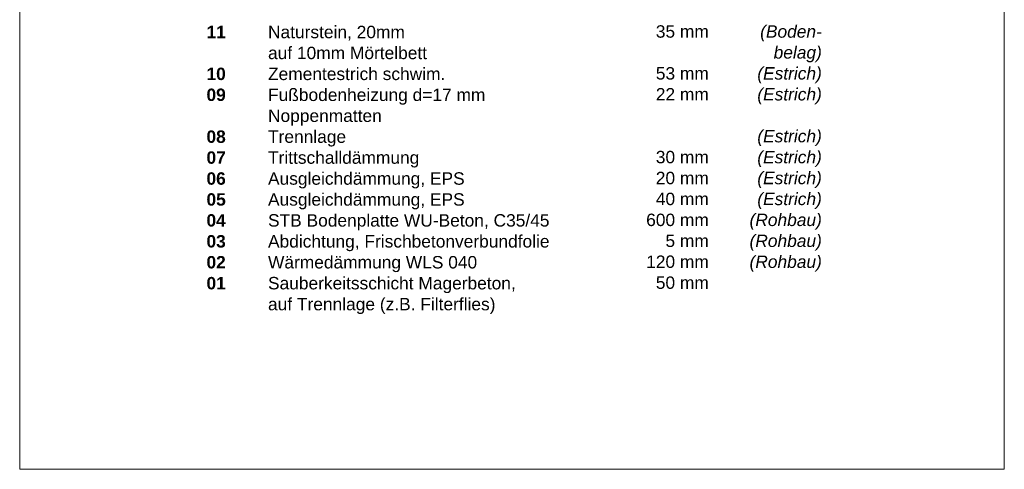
# Model space of a CAD drawing. Header units: metres. Extents: x 0.9 to 30.1, y -10.7 to 8.6.
# Tile 251 of 256: x 28.1 to 30.1, y -3 to -2.1. Entities that reach past the tile are written whole.
import ezdxf

# ---------------------------------------------------------------- set-up
doc = ezdxf.new("R2010")
doc.units = ezdxf.units.M
doc.layers.add('Keine', color=7, linetype='Continuous', lineweight=9)
doc.styles.add('Arial', font='arial.ttf')
doc.styles.add('Arial (bold)', font='arialbd.ttf')
doc.styles.add('Arial (italic)', font='ariali.ttf')

msp = doc.modelspace()

# ---------------------------------------------------------------- linework, layer by layer
at = {"layer": 'Keine', "color": 255, "flags": 128}
msp.add_lwpolyline([(28.11316, -0.6), (30.11316, -0.6), (30.11316, -3), (28.11316, -3)], close=True, dxfattribs=at)

# ---------------------------------------------------------------- texts
at = {"layer": 'Keine', "color": 7, "insert": (28.49256, -2.09918), "char_height": 0.0252181, "attachment_point": 1, "line_spacing_factor": 1.011258, "style": 'Arial (bold)'}
msp.add_mtext('\\pxt4.957;11^I{\\fArial|b0|i0|c0|p0;Naturstein, 20mm \\P^Iauf 10mm Mörtelbett}{\\fArial|b0|i0|c0|p0;\\H1.2x;\\P}10 ^I{\\fArial|b0|i0|c0|p0;Zementestrich schwim.\\P}09{\\fArial|b0|i0|c0|p0; ^IFußbodenheizung d=17 mm \\P     ^INoppenmatten}{\\fArial|b0|i0|c0|p0;\\C1;\\P}08{\\fArial|b0|i0|c0|p0; ^ITrennlage\\P}07{\\fArial|b0|i0|c0|p0; ^ITrittschalldämmung\\P}06{\\fArial|b0|i0|c0|p0; ^IAusgleichdämmung, EPS\\P}05{\\fArial|b0|i0|c0|p0; ^IAusgleichdämmung, EPS\\P}04{\\fArial|b0|i0|c0|p0; ^ISTB Bodenplatte WU-Beton, C35/45\\P}03{\\fArial|b0|i0|c0|p0; ^IAbdichtung, Frischbetonverbundfolie\\P}02{\\fArial|b0|i0|c0|p0; ^IWärmedämmung WLS 040\\P}01{\\fArial|b0|i0|c0|p0; ^ISauberkeitsschicht Magerbeton, \\P     ^Iauf Trennlage (z.B. Filterflies)}', dxfattribs=at)
at = {"layer": 'Keine', "color": 7, "transparency": 33554687, "char_height": 0.025218, "width": 0.1510902, "attachment_point": 3, "line_spacing_factor": 1.011258}
for s, insert, style in [('  35 mm\\P\\P  53 mm\\P22 mm\\P\\P\\P  30 mm\\P  20 mm\\P40 mm\\P600 mm\\P5 mm\\P120 mm\\P  50 mm', (29.51294, -2.09812), 'Arial'), ('(Boden-\\Pbelag)\\P(Estrich)\\P(Estrich)\\P\\P(Estrich)\\P(Estrich)\\P(Estrich)\\P(Estrich)\\P(Rohbau)\\P(Rohbau)\\P(Rohbau)', (29.74256, -2.09812), 'Arial (italic)')]:
    msp.add_mtext(s, dxfattribs=dict(at, insert=insert, style=style))

doc.saveas('drawing.dxf')
